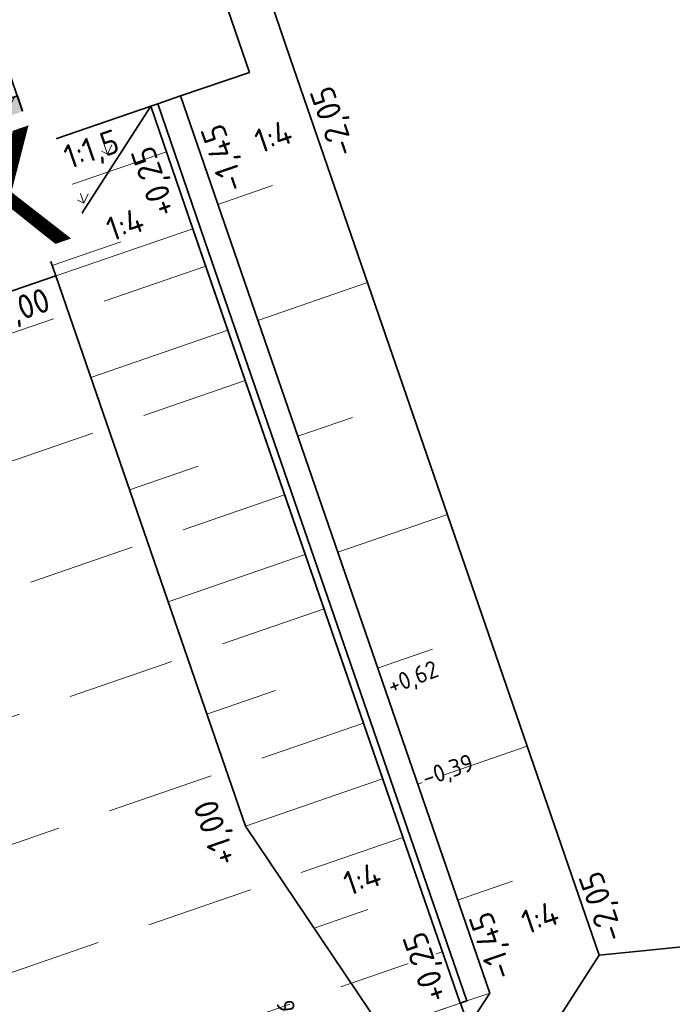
# Model space of a CAD drawing. Header units: metres. Extents: x 264779 to 275389, y 575281 to 580396.
# Tile 60 of 174: x 265333 to 265347, y 576948 to 576968. Entities that reach past the tile are written whole.
import ezdxf
from ezdxf.enums import TextEntityAlignment as Align

# ---------------------------------------------------------------- set-up
doc = ezdxf.new("R2018")
doc.units = ezdxf.units.M
doc.linetypes.add('DASHED', pattern=[19.05, 12.7, -6.35])
doc.linetypes.add('HIDDEN', pattern=[9.525, 6.35, -3.175])
for name, color, linetype, lineweight in [('B-XX-AL-HOOGTELABEL-T25', 252, 'Continuous', 9), ('N-WA-RI-DETAIL1-G', 1, 'HIDDEN', 18), ('N-WE-GK-BESCHOEIING-G', 130, 'B-WE-GK-BESCHOEIING_TYPE_1-G', 35), ('N-WE-GK-BESCHOEIING_ACHTERKANT-G', 130, 'Continuous', 35), ('N-WE-GW-BERM-G', 90, 'Continuous', 35), ('N-WE-GW-TALUD_KRUIN-G', 3, 'Continuous', 35), ('N-WE-GW-TALUD_TEEN-G', 94, 'Continuous', 35), ('N-WE-GW-TALUDARCERING_KORT-G', 90, 'Continuous', 18), ('N-WE-GW-TALUDARCERING_LANG-G', 60, 'Continuous', 13), ('N-WE-GW-WATERGANG_BODEM-G', 44, 'Continuous', 35), ('N-WE-KL-TRACE-A', 7, 'Continuous', 25), ('N-WE-KL-TRACE-G', 7, 'DASHED', 35), ('N-XX-AL-HOOGTELABEL-T25-M', 7, 'Continuous', 25)]:
    doc.layers.add(name, color=color, linetype=linetype, lineweight=lineweight)
for name, color, linetype, lineweight, true_color in [('N-BH-KG-GRENS_PERCEEL-G', 160, 'KG-PERCEEL', 18, 0x003fff), ('N-GV-GR-BOOM-S', 7, 'Continuous', 35, 0x00a500), ('N-GV-GR-GRAS_BERMKRUIDENMENGSEL-A', 7, 'Continuous', 18, 0x00a500)]:
    doc.layers.add(name, color=color, linetype=linetype, lineweight=lineweight, true_color=true_color)
doc.layers.add('X-XX-AL-HULPLAAG-G', color=6, linetype='Continuous', lineweight=18, plot=False)
doc.styles.add('NLCS-ISO-ANNOTATIVE-T25', font='NLCS-ISO.ttf', dxfattribs={"height": 2.5})
doc.styles.add('NLCS-ISO-M1000-T25', font='NLCS-ISO.ttf', dxfattribs={"height": 2.5})
doc.styles.get("Standard").update_dxf_attribs({"font": 'arial.ttf'})
doc.linetypes.add('B-WE-GK-BESCHOEIING_TYPE_1-G', pattern='A,7.5,[151,NLCS.shx,S=2,R=0,X=-0.25,Y=0.6],2.5', length=10)
doc.linetypes.add('KG-PERCEEL', pattern='A,2.75,-1,["P",Standard,S=0.9,R=0,X=-0.5,Y=-0.45],-1,2.75,-1,[5,NLCS.shx,S=0.375,R=0,X=0,Y=0],-1', length=9.5)
pattern_1 = [(109.0885258, (229946.4539, 679547.0011), (-1.011904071, 0.491604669), [0.2109375, -1.380052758]), (64.0885258, (229946.4539, 679547.0011), (-1.011904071, 0.491604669), [0.2109375, -0.9140625]), (154.0885258, (229946.4539, 679547.0011), (-0.491604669, -1.011904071), [0.2109375, -0.9140625])]

# ---------------------------------------------------------------- blocks, each defined once
blk = doc.blocks.new('BOOM')
blk.add_lwpolyline([(0.4, 4.34), (0.41, 4.35), (0.41, 4.36), (0.42, 4.37), (0.43, 4.38), (0.44, 4.38), (0.44, 4.39), (0.45, 4.4), (0.46, 4.41), (0.46, 4.42), (0.47, 4.43), (0.47, 4.44), (0.48, 4.46), (0.48, 4.48), (0.47, 4.5), (0.47, 4.53), (0.44, 4.64, -0.52938), (0.49, 4.7, -0.087139), (2.05, 4.26, -0.372341), (2.11, 4.12), (2.17, 3.8), (2.01, 3.64), (1.84, 3.67), (1.63, 3.52), (1.71, 3.32), (1.92, 3.25), (2.5, 3.38), (2.64, 3.31), (2.63, 3.18), (2.5, 3.1), (2.38, 2.71), (2.53, 2.46), (2.92, 3.09, -0.504641), (3.14, 2.89, 0.331948), (3.27, 2.69, 0.282008), (3.68, 2.77), (3.65, 2.75, -0.512156), (3.84, 2.75, -0.16076), (4.7, -0.05), (4.59, -0.16), (4.59, -0.27), (4.48, -0.29), (4.5, -0.4), (4.33, -0.35), (4.28, -0.48), (4.48, -0.61), (4.55, -0.66), (4.66, -0.55, -0.106371), (4, -2.41), (3.42, -2.03), (3.31, -2.1), (3.24, -1.79), (3.03, -1.54), (2.79, -1.55), (2.79, -1.83), (2.61, -2.47), (2.64, -2.59), (2.77, -2.61), (3.62, -2.93, -0.236298), (-0.21, -4.62, 0.159625), (-0.32, -4.4, 0.350802), (-0.29, -4.17, -0.504641), (-0.55, -4.05), (-0.49, -3.84), (-0.6, -3.65), (-0.74, -3.67), (-0.76, -3.82), (-0.87, -3.88), (-1, -3.79), (-1.11, -3.2), (-1.19, -3.12), (-1.4, -3.13), (-1.46, -3.38), (-1.55, -3.41), (-1.63, -3.62), (-1.85, -3.5, 0.733583), (-1.77, -3.66, -0.861625), (-1.72, -3.81, 0.279978), (-1.88, -4.05), (-1.88, -4.06, -0.827056), (-2.04, -4.23, -0.116774), (-3.83, -2.36), (-3.79, -2.35), (-3.76, -2.34), (-3.74, -2.33), (-3.72, -2.32), (-3.71, -2.31), (-3.7, -2.3), (-3.69, -2.29), (-3.47, -2.01), (-3.47, -2), (-3.47, -1.99), (-3.46, -1.99), (-3.46, -1.98), (-3.46, -1.97), (-3.45, -1.96), (-3.45, -1.95), (-3.44, -1.94), (-3.44, -1.92), (-3.43, -1.91), (-3.42, -1.9), (-3.42, -1.88), (-3.41, -1.87), (-3.4, -1.85), (-3.39, -1.84), (-3.39, -1.82), (-3.38, -1.81), (-3.38, -1.79), (-3.38, -1.78), (-3.38, -1.77), (-3.38, -1.76), (-3.38, -1.75), (-3.38, -1.74), (-3.39, -1.73), (-3.4, -1.73), (-3.4, -1.72), (-3.41, -1.72), (-3.42, -1.72), (-3.43, -1.72), (-3.44, -1.72), (-3.45, -1.72), (-3.46, -1.71), (-3.47, -1.71), (-3.48, -1.71), (-3.49, -1.7), (-3.5, -1.69), (-3.52, -1.68), (-3.53, -1.67), (-3.54, -1.67), (-3.55, -1.66), (-3.56, -1.65), (-3.58, -1.64), (-3.59, -1.62), (-3.6, -1.61), (-3.83, -1.87), (-3.84, -1.86), (-3.85, -1.84), (-3.86, -1.83), (-3.87, -1.81), (-3.88, -1.8), (-3.89, -1.79), (-3.91, -1.78), (-3.94, -1.77), (-3.98, -1.78), (-4.04, -1.79), (-4.11, -1.81, -0.040997), (-4.42, -0.95), (-4.26, -0.97), (-4.11, -1.07), (-4.04, -1), (-3.95, -0.85), (-4.03, -0.72), (-3.99, -0.52), (-4.17, -0.51), (-4.29, -0.39), (-4.51, -0.53, -0.05814), (-4.6, 0.76), (-4.47, 0.74), (-3.96, 0.34), (-3.74, 0.41), (-2.88, 0.64), (-2.81, 0.92), (-3.14, 1.05), (-3.19, 1.16), (-3.8, 1.46), (-3.81, 1.63), (-4.02, 1.8), (-4.1, 1.97), (-3.96, 2.19), (-3.65, 2.24), (-3.36, 2.43), (-3.36, 2.62), (-3.54, 2.83), (-3.49, 2.92), (-3.56, 3.05, -0.13428), (-1.53, 4.46, -0.541727), (-1.47, 4.41), (-1.48, 4.28), (-1.48, 4.21), (-1.47, 4.16), (-1.46, 4.12), (-1.44, 4.09), (-1.42, 4.07), (-1.39, 4.05), (-1.37, 4.03), (-1.35, 4.02), (-1.33, 4), (-1.32, 3.99), (-1.3, 3.97), (-1.29, 3.96), (-1.27, 3.95), (-1.26, 3.94), (-1.24, 3.94), (-1.23, 3.94), (-1.21, 3.94), (-1.19, 3.95), (-1.17, 3.96), (-1.15, 3.97), (-1.14, 3.98), (-1.12, 3.99), (-1.1, 4), (-1.08, 4), (-1.06, 4.01), (-1.04, 4.01), (-1.02, 4.01), (-1, 4.02), (-0.98, 4.02), (-0.97, 4.02), (-0.95, 4.03), (-0.94, 4.04), (-0.92, 4.05), (-0.91, 4.06), (-0.9, 4.08), (-0.89, 3.99), (-0.87, 3.96), (-0.77, 3.8), (-0.56, 3.68), (-0.85, 4.16), (-0.85, 4.17), (-0.85, 4.18), (-0.84, 4.2), (-0.84, 4.21), (-0.85, 4.23), (-0.85, 4.24), (-0.86, 4.25), (-0.88, 4.27), (-0.9, 4.28), (-0.92, 4.3), (-0.94, 4.32), (-0.97, 4.35), (-1, 4.38), (-1.03, 4.42), (-1.11, 4.52, -0.543104), (-1.08, 4.59, -0.046766), (-0.22, 4.72, -0.385168), (-0.17, 4.68), (-0.14, 4.5), (-0.13, 4.45), (-0.11, 4.41), (-0.1, 4.38), (-0.08, 4.37), (-0.06, 4.36), (-0.04, 4.36), (-0.03, 4.36), (-0.01, 4.36), (0.01, 4.35), (0.02, 4.35), (0.04, 4.34), (0.06, 4.34), (0.07, 4.33), (0.09, 4.32), (0.1, 4.32), (0.11, 4.31), (0.13, 4.3), (0.14, 4.3), (0.15, 4.29), (0.17, 4.28), (0.18, 4.28), (0.19, 4.27), (0.19, 4.26), (0.2, 4.25), (0.21, 4.24), (0.21, 4.23), (0.22, 4.23), (0.22, 4.22), (0.23, 4.21), (0.23, 4.21), (0.24, 4.2), (0.25, 4.2), (0.26, 4.2), (0.27, 4.21), (0.28, 4.21), (0.29, 4.22), (0.3, 4.22), (0.31, 4.23), (0.32, 4.24), (0.33, 4.26), (0.34, 4.27), (0.35, 4.28), (0.36, 4.3), (0.37, 4.31), (0.38, 4.32), (0.39, 4.33)], format="xyb", close=True)
blk.add_circle((0, 0), 0.138)
at = {"lineweight": 30, "flags": 104}
blk.add_attdef('01', text='', height=1.8, dxfattribs=at).set_placement((-2.45, 3.09), align=Align.TOP_LEFT)

msp = doc.modelspace()

# ---------------------------------------------------------------- hatches: boundary and pattern name
at = {"layer": 'N-GV-GR-GRAS_BERMKRUIDENMENGSEL-A'}
h = msp.add_hatch(dxfattribs=at)
h.set_pattern_fill('AGR-KRUIDEN', color=256, scale=0.5625, pattern_type=2)
h.set_pattern_definition(pattern_1)
h.paths.add_polyline_path([(265333.553, 576966.089), (265333.065, 576967.508), (265319.413, 576962.819), (265320.966, 576958.298), (265334.187, 576962.839), (265334.085, 576963.134), (265320.491, 576961.603)])
h.paths.add_polyline_path([(265320.491, 576961.603), (265334.085, 576963.134), (265333.748, 576965.522), (265333.553, 576966.089)], flags=16)
h = msp.add_hatch(dxfattribs=at)
h.set_pattern_fill('AGR-KRUIDEN', color=256, scale=0.5625, pattern_type=2)
h.set_pattern_definition(pattern_1)
h.paths.add_polyline_path([(265320.491, 576961.603), (265334.085, 576963.134), (265333.748, 576965.522), (265333.553, 576966.089)], flags=16)
h.paths.add_polyline_path([(265337.024, 576963.813), (265336.154, 576966.348), (265334.085, 576963.134), (265334.187, 576962.839)])
h = msp.add_hatch(dxfattribs=at)
h.set_pattern_fill('AGR-KRUIDEN', color=256, scale=0.5625, pattern_type=2)
h.set_pattern_definition(pattern_1)
h.paths.add_polyline_path([(265320.491, 576961.603), (265334.085, 576963.134), (265333.748, 576965.522), (265333.553, 576966.089)], flags=16)
h.paths.add_polyline_path([(265336.154, 576966.348), (265333.748, 576965.522), (265334.085, 576963.134)])
at = {"layer": 'N-WE-KL-TRACE-A'}
h = msp.add_hatch(dxfattribs=at)
h.set_pattern_fill('DOTS', color=256, scale=0.5, angle=-0.069)
h.set_pattern_definition([(19.019479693, (53607.36198, 115305.85214), (0.02330677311, 0.175950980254), [0, -0.15875])])
h.paths.add_polyline_path([(265327.755, 576975.274), (265328.284, 576973.732), (265330.649, 576974.544), (265330.811, 576974.071), (265328.447, 576973.259), (265331.026, 576965.75), (265333.39, 576966.562), (265333.553, 576966.089), (265330.715, 576965.115), (265327.282, 576975.112), (265302.25, 576966.515), (265296.331, 576983.937), (265248.543, 576967.444), (265253.844, 576952.084), (265253.371, 576951.921), (265248.07, 576967.281), (265234.364, 576962.551), (265234.2, 576963.023), (265259.96, 576971.913), (265257.072, 576980.279), (265257.545, 576980.442), (265260.432, 576972.076), (265286.9, 576981.211), (265284.013, 576989.577), (265284.486, 576989.74), (265287.373, 576981.374), (265296.17, 576984.41), (265285.353, 577016.246), (265286.915, 577016.777), (265303.28, 576968.613), (265380.151, 576995.012), (265363.785, 577042.669), (265365.346, 577043.205), (265374.891, 577015.41), (265455.352, 577043.041), (265455.888, 577041.481), (265375.427, 577013.849), (265382.777, 576992.446), (265464.49, 577020.508), (265464.652, 577020.035), (265462.288, 577019.223), (265464.867, 577011.713), (265467.231, 577012.525), (265467.393, 577012.052), (265464.556, 577011.078), (265461.815, 577019.06), (265382.94, 576991.973), (265393.03, 576962.587), (265427.338, 576974.369), (265424.627, 576982.267), (265426.188, 576982.803), (265428.899, 576974.905), (265473.51, 576990.225), (265474.05, 576988.666), (265393.566, 576961.027), (265400.927, 576939.596), (265399.367, 576939.06), (265392.005, 576960.491), (265390.587, 576960.004), (265390.051, 576961.564), (265391.47, 576962.051), (265380.687, 576993.452), (265356.28, 576985.07), (265359.713, 576975.073), (265356.876, 576974.099), (265356.713, 576974.571), (265359.078, 576975.383), (265356.499, 576982.893), (265354.134, 576982.081), (265353.972, 576982.554), (265356.336, 576983.366), (265355.807, 576984.907)])

# ---------------------------------------------------------------- linework, layer by layer
at = {"layer": 'N-WA-RI-DETAIL1-G', "ltscale": 0.35, "flags": 128}
for points in [[(265336.478, 576965.402), (265327.966, 576962.479)], [(265337.291, 576963.038), (265328.783, 576960.104)], [(265338.106, 576960.674), (265329.598, 576957.74)], [(265338.921, 576958.311), (265330.413, 576955.377)], [(265339.736, 576955.948), (265331.228, 576953.013)], [(265340.551, 576953.584), (265332.043, 576950.65)], [(265341.367, 576951.221), (265332.858, 576948.287)], [(265342.182, 576948.857), (265333.673, 576945.923)]]:
    msp.add_lwpolyline(points, dxfattribs=at)
at = {"layer": 'N-WE-GK-BESCHOEIING_ACHTERKANT-G', "flags": 128}
msp.add_lwpolyline([(265342.692, 576947.838), (265342.55, 576947.789), (265337.128, 576963.51), (265336.154, 576966.348), (265336.295, 576966.396)], dxfattribs=at)
at = {"layer": 'N-WE-GW-BERM-G', "flags": 128}
for points in [[(265336.154, 576966.348), (265333.748, 576965.522), (265333.065, 576967.508)], [(265311.871, 576944.782), (265308.705, 576954.088), (265334.187, 576962.839)]]:
    msp.add_lwpolyline(points, dxfattribs=at)
at = {"layer": 'N-WE-GW-TALUD_KRUIN-G', "flags": 128}
msp.add_lwpolyline([(265334.085, 576963.134), (265336.154, 576966.348)], dxfattribs=at)
at = {"layer": 'N-WE-GW-TALUD_KRUIN-G', "ltscale": 0.99999, "flags": 128}
for points in [[(265333.553, 576966.089), (265320.491, 576961.603)], [(265333.748, 576965.522), (265334.085, 576963.134)], [(265334.085, 576963.134), (265334.187, 576962.837), (265338.113, 576951.452)], [(265338.113, 576951.452), (265340.948, 576947.242)]]:
    msp.add_lwpolyline(points, dxfattribs=at)
at = {"layer": 'N-WE-GW-TALUD_TEEN-G', "ltscale": 0.99999, "flags": 128}
for points in [[(265336.154, 576966.348), (265337.024, 576963.813), (265342.55, 576947.789)], [(265334.085, 576963.134), (265320.491, 576961.603)]]:
    msp.add_lwpolyline(points, dxfattribs=at)
at = {"layer": 'N-WE-GW-TALUDARCERING_KORT-G'}
for p, q in [((265337.539, 576964.316), (265338.673, 576964.706)), ((265334.112, 576963.055), (265335.531, 576963.542)), ((265339.192, 576959.519), (265340.326, 576959.911)), ((265335.713, 576958.414), (265337.131, 576958.903)), ((265340.846, 576954.723), (265341.981, 576955.114)), ((265337.313, 576953.773), (265338.731, 576954.262)), ((265342.5, 576949.926), (265343.635, 576950.318)), ((265339.531, 576949.345), (265340.64, 576949.728))]:
    msp.add_line(p, q, dxfattribs=at)
at = {"layer": 'N-WE-GW-TALUDARCERING_LANG-G'}
for p, q in [((265338.365, 576961.917), (265340.634, 576962.7)), ((265334.912, 576960.734), (265337.748, 576961.712)), ((265340.019, 576957.121), (265342.288, 576957.904)), ((265336.513, 576956.093), (265339.349, 576957.071)), ((265341.673, 576952.325), (265343.942, 576953.107)), ((265338.113, 576951.452), (265340.949, 576952.43)), ((265340.948, 576947.242), (265342.55, 576947.789))]:
    msp.add_line(p, q, dxfattribs=at)
at = {"layer": 'N-WE-GW-WATERGANG_BODEM-G', "flags": 128}
for points in [[(265342.724, 576947.32), (265343.334, 576945.521), (265345.433, 576948.783), (265340.012, 576964.503), (265339.038, 576967.338), (265335.766, 576976.943), (265335.027, 576979.078), (265333.863, 576982.501)], [(265336.768, 576966.559), (265338.193, 576967.048), (265334.899, 576976.638), (265333.499, 576976.157)], [(265345.433, 576948.783), (265359.181, 576950.163)]]:
    msp.add_lwpolyline(points, dxfattribs=at)
msp.add_lwpolyline([(265336.295, 576966.396), (265337.27, 576963.559), (265342.692, 576947.838), (265342.563, 576947.794), (265342.724, 576947.32), (265343.164, 576948.001), (265337.743, 576963.722), (265336.768, 576966.559)], close=True, dxfattribs=at)
at = {"layer": 'N-WE-KL-TRACE-G', "ltscale": 0.1}
msp.add_lwpolyline([(265355.807, 576984.907), (265327.755, 576975.274), (265328.284, 576973.732), (265330.649, 576974.544), (265330.811, 576974.071), (265328.447, 576973.259), (265331.026, 576965.75), (265333.39, 576966.562), (265333.553, 576966.089), (265330.715, 576965.115), (265327.282, 576975.112), (265302.25, 576966.515), (265296.331, 576983.937), (265248.543, 576967.444)], dxfattribs=at)
at = {"layer": 'X-XX-AL-HULPLAAG-G', "flags": 128}
msp.add_lwpolyline([(265343.164, 576948.001), (265342.692, 576947.838)], dxfattribs=at)

# ---------------------------------------------------------------- block references
at = {"layer": 'N-GV-GR-BOOM-S'}
ref = msp.add_blockref('BOOM', (265330.202, 576964.114), dxfattribs=dict(at, xscale=0.2, yscale=0.2, zscale=0.2, rotation=19.0885257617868))
lines = msp.add_mtext('XX', dxfattribs={"layer": '0', "insert": (265329.537, 576964.538), "char_height": 2.5, "attachment_point": 1, "rotation": 19.0885, "bg_fill": 3, "box_fill_scale": 1.125, "bg_fill_color": 256, "bg_fill_transparency": 0})
ref.add_attrib('01', '', (265329.537, 576964.538)).embed_mtext(lines)

# ---------------------------------------------------------------- next in the draw order: texts
at = {"layer": 'B-XX-AL-HOOGTELABEL-T25', "char_height": 0.36, "width": 0.36, "attachment_point": 1, "style": 'NLCS-ISO-ANNOTATIVE-T25', "bg_fill": 3, "box_fill_scale": 1.1, "bg_fill_color": 256, "bg_fill_transparency": 0}
for s, insert, rotation in [('+0,62', (265341.009, 576954.509), 21.3296), ('-0,39', (265341.727, 576952.609), 19), ('+0,86', (265338.892, 576946.75), 97.4767)]:
    msp.add_mtext(s, dxfattribs=dict(at, insert=insert, rotation=rotation))
at = {"layer": 'N-XX-AL-HOOGTELABEL-T25-M', "char_height": 0.5, "attachment_point": 1, "style": 'NLCS-ISO-M1000-T25', "bg_fill": 3, "box_fill_scale": 1.1, "bg_fill_color": 256, "bg_fill_transparency": 0}
for s, insert, width, rotation in [('-2,05', (265345.475, 576948.998), 1.04288, 108.9534), ('1:4', (265343.768, 576949.679), 0.755, 18.9534)]:
    msp.add_mtext(s, dxfattribs=dict(at, insert=insert, width=width, rotation=rotation))

# ---------------------------------------------------------------- next in the draw order: linework, layer by layer
at = {"layer": 'N-BH-KG-GRENS_PERCEEL-G'}
msp.add_lwpolyline([(265342.55, 576947.789), (265337.024, 576963.813), (265308.705, 576954.088), (265314.158, 576938.1)], close=True, dxfattribs=at)
at = {"layer": 'N-WE-GK-BESCHOEIING-G', "ltscale": 0.6, "flags": 128}
msp.add_lwpolyline([(265342.692, 576947.838), (265337.27, 576963.559), (265336.295, 576966.396)], dxfattribs=at)

# ---------------------------------------------------------------- next in the draw order: texts
at = {"layer": 'N-XX-AL-HOOGTELABEL-T25-M', "char_height": 0.5, "attachment_point": 1, "style": 'NLCS-ISO-M1000-T25', "bg_fill": 3, "box_fill_scale": 1.1, "bg_fill_color": 256, "bg_fill_transparency": 0}
for s, insert, width, rotation in [('-2,05', (265339.912, 576965.241), 1.04288, 108.9534), ('-1,45', (265337.635, 576964.51), 1.04288, 108.9534), ('1:4', (265338.249, 576965.836), 0.755, 18.9534), ('1:4', (265335.179, 576964.015), 0.755, 18.9534), ('+1,00', (265332.645, 576962.158), 1.04288, 18.9534), ('+1,00', (265337.467, 576950.573), 1.04288, 108.9534), ('1:4', (265340.088, 576950.48), 0.755, 18.9534), ('-1,45', (265343.183, 576948.214), 1.04288, 108.9534), ('+0,25', (265341.831, 576947.746), 1.04288, 108.9534)]:
    msp.add_mtext(s, dxfattribs=dict(at, insert=insert, width=width, rotation=rotation))

# ---------------------------------------------------------------- next in the draw order: texts
at = {"layer": 'N-XX-AL-HOOGTELABEL-T25-M', "insert": (265336.207, 576963.998), "char_height": 0.5, "width": 1.04288, "attachment_point": 1, "rotation": 108.9534, "style": 'NLCS-ISO-M1000-T25', "bg_fill": 3, "box_fill_scale": 1.1, "bg_fill_color": 256, "bg_fill_transparency": 0}
msp.add_mtext('+0,25', dxfattribs=at)

# ---------------------------------------------------------------- next in the draw order: texts
at = {"layer": 'N-XX-AL-HOOGTELABEL-T25-M', "insert": (265334.3, 576965.514), "char_height": 0.5, "width": 0.7048, "attachment_point": 1, "rotation": 18.9534, "style": 'NLCS-ISO-M1000-T25', "bg_fill": 3, "box_fill_scale": 1.1, "bg_fill_color": 256, "bg_fill_transparency": 0}
msp.add_mtext('1:1,5', dxfattribs=at)

doc.saveas('drawing.dxf')
